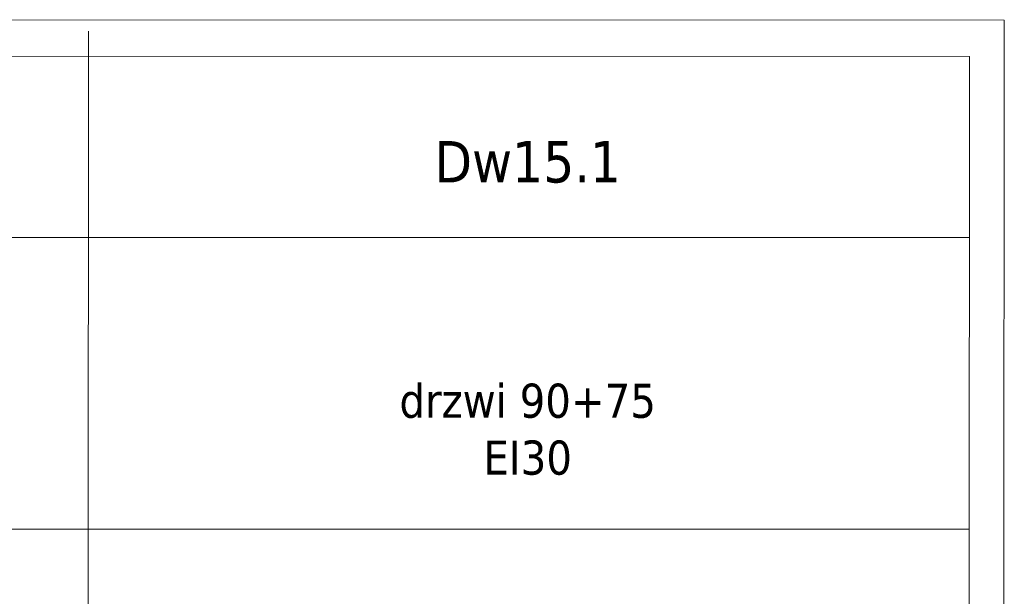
# Model space of a CAD drawing. Header units: millimetres. Extents: x 23192 to 149900, y -396339 to -79279.
# Tile 124 of 136: x 80949 to 81353, y -210396 to -210159. Entities that reach past the tile are written whole.
import ezdxf

# ---------------------------------------------------------------- set-up
doc = ezdxf.new("R2010")
doc.units = ezdxf.units.MM
doc.layers.add('0_LEGENDA', color=7, linetype='Continuous', lineweight=13)
doc.styles.add('ARIAL', font='tahoma.ttf')

msp = doc.modelspace()

# ---------------------------------------------------------------- linework, layer by layer
at = {"layer": '0_LEGENDA', "linetype": 'ByBlock', "ltscale": 5}
for p, q in [((81350.642, -212469.575), (81352.584, -210159.561)), ((80975.194, -212469.568), (80977.132, -210164.161)), ((81336.425, -212469.575), (81338.354, -210174.462)), ((77680.534, -210248.815), (81338.291, -210248.815)), ((77680.534, -210368.463), (81338.191, -210368.463))]:
    msp.add_line(p, q, dxfattribs=at)
at = {"layer": '0_LEGENDA'}
for points in [[(81352.584, -210159.561), (77665.534, -210159.416), (77663.247, -212469.508), (81350.642, -212469.575)], [(81336.438, -212454.546), (77678.248, -212454.543), (77680.534, -210174.451), (81338.354, -210174.463)]]:
    msp.add_lwpolyline(points, dxfattribs=at)

# ---------------------------------------------------------------- texts
at = {"layer": '0_LEGENDA', "linetype": 'ByBlock', "ltscale": 5, "width": 360, "attachment_point": 1, "style": 'ARIAL'}
for s, insert, char_height in [('\\pxqc;Dw15.1', (80977.159, -210209.2), 17), ('\\pxqc;drzwi 90+75\\PEI30', (80977.159, -210308.715), 14)]:
    msp.add_mtext(s, dxfattribs=dict(at, insert=insert, char_height=char_height))

doc.saveas('drawing.dxf')
